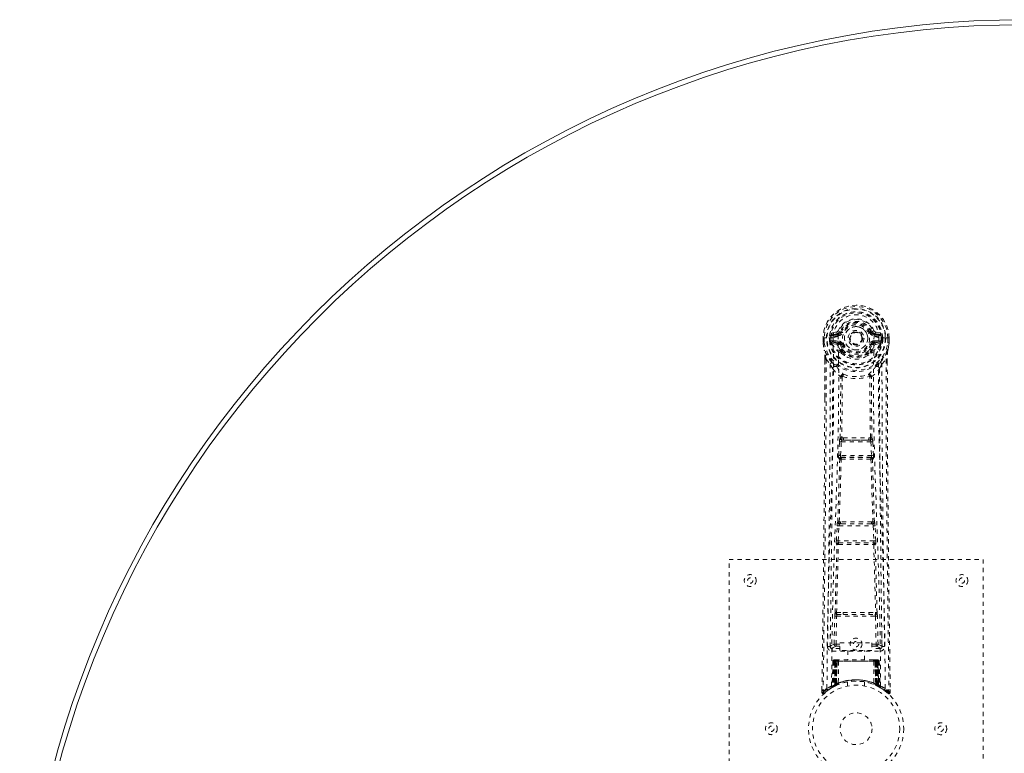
# Model space of a CAD drawing. Header units: inches. Extents: x 3 to 122, y 33 to 81.
# Tile 2 of 7: x 3 to 26, y 63 to 81. Entities that reach past the tile are written whole.
import ezdxf

# ---------------------------------------------------------------- set-up
doc = ezdxf.new("R2010")
doc.units = ezdxf.units.IN
doc.header["$MEASUREMENT"] = 0
doc.linetypes.add('SLD-Dashed', pattern=[0.075, 0.05, -0.025])
doc.linetypes.add('SLD-Solid', pattern=[0])

msp = doc.modelspace()

# ---------------------------------------------------------------- linework, layer by layer
at = {"color": 7, "linetype": 'SLD-Dashed', "lineweight": 0}
for p, q in [((21.546, 73.252), (21.546, 73.135)), ((21.55, 73.252), (21.546, 73.252)), ((21.548, 73.252), (21.548, 73.135)), ((21.604, 73.251), (21.55, 73.252)), ((21.576, 73.249), (21.576, 73.135)), ((21.627, 73.251), (21.604, 73.251)), ((21.785, 73.251), (21.627, 73.251)), ((21.697, 73.178), (21.697, 73.249)), ((21.733, 73.249), (21.727, 73.249)), ((21.727, 73.249), (21.727, 73.179)), ((21.732, 73.17), (21.733, 73.249)), ((21.869, 73.392), (21.75, 73.369)), ((21.781, 73.333), (21.897, 73.353)), ((21.781, 73.333), (21.781, 73.303)), ((21.897, 73.333), (21.781, 73.333)), ((21.897, 73.303), (21.781, 73.303)), ((21.897, 73.353), (21.897, 73.333)), ((21.897, 73.303), (21.897, 73.333)), ((21.957, 73.397), (21.902, 73.42)), ((21.903, 73.286), (21.902, 73.288)), ((21.957, 73.397), (21.979, 73.387)), ((22.482, 73.25), (22.482, 73.242)), ((22.482, 73.242), (22.482, 73.226)), ((22.673, 73.387), (22.695, 73.397)), ((22.695, 73.397), (22.699, 73.389)), ((22.749, 73.288), (22.749, 73.286)), ((22.755, 73.353), (22.871, 73.333)), ((22.755, 73.353), (22.755, 73.333)), ((22.871, 73.333), (22.755, 73.333)), ((22.755, 73.303), (22.755, 73.333)), ((22.871, 73.303), (22.755, 73.303)), ((22.901, 73.369), (22.783, 73.392)), ((23.025, 73.251), (22.867, 73.251)), ((22.871, 73.303), (22.871, 73.333)), ((22.919, 73.249), (22.925, 73.249)), ((22.919, 73.17), (22.919, 73.249)), ((22.925, 73.179), (22.925, 73.249)), ((22.954, 73.249), (22.954, 73.178)), ((22.954, 73.249), (22.954, 73.249)), ((23.048, 73.251), (23.025, 73.251)), ((23.102, 73.252), (23.048, 73.251)), ((23.076, 73.135), (23.076, 73.249)), ((23.106, 73.252), (23.102, 73.252)), ((23.104, 73.135), (23.104, 73.252)), ((23.106, 73.252), (23.106, 73.135)), ((21.546, 73.135), (21.546, 73.131)), ((21.697, 73.178), (21.727, 73.179)), ((21.697, 73.178), (21.697, 73.178)), ((21.727, 73.179), (21.733, 73.16)), ((21.733, 73.16), (21.732, 73.17)), ((21.739, 73.133), (21.743, 73.129)), ((21.743, 73.129), (21.743, 73.128)), ((21.743, 73.129), (21.743, 73.128)), ((21.753, 73.118), (21.743, 73.128)), ((21.753, 73.118), (21.868, 73.097)), ((21.767, 73.181), (21.767, 73.151)), ((21.767, 73.181), (21.897, 73.181)), ((21.897, 73.126), (21.767, 73.151)), ((21.767, 73.151), (21.897, 73.151)), ((21.897, 73.181), (21.897, 73.151)), ((21.897, 73.126), (21.897, 73.151)), ((21.979, 73.096), (21.952, 73.085)), ((22.7, 73.085), (22.673, 73.096)), ((22.755, 73.181), (22.755, 73.151)), ((22.755, 73.181), (22.885, 73.181)), ((22.885, 73.151), (22.755, 73.126)), ((22.755, 73.126), (22.755, 73.151)), ((22.755, 73.151), (22.885, 73.151)), ((22.784, 73.097), (22.899, 73.118)), ((22.885, 73.151), (22.885, 73.181)), ((22.899, 73.118), (22.898, 73.117)), ((22.909, 73.129), (22.899, 73.118)), ((22.899, 73.118), (22.899, 73.118)), ((22.909, 73.129), (22.913, 73.133)), ((22.925, 73.179), (22.919, 73.16)), ((22.919, 73.16), (22.919, 73.17)), ((22.925, 73.179), (22.954, 73.178)), ((22.954, 73.178), (22.954, 73.178)), ((23.106, 73.131), (23.106, 73.135)), ((21.958, 72.936), (21.958, 72.954)), ((21.977, 72.89), (21.965, 72.907)), ((21.981, 72.96), (21.981, 72.941)), ((22.671, 72.941), (22.671, 72.96)), ((22.687, 72.907), (22.675, 72.89)), ((22.694, 72.936), (22.694, 72.954)), ((21.589, 72.751), (21.586, 71.826)), ((21.59, 71.826), (21.59, 72.75)), ((21.618, 72.749), (21.714, 72.633)), ((22.937, 72.633), (23.034, 72.749)), ((23.062, 72.696), (23.062, 72.75)), ((23.063, 72.751), (23.063, 72.697)), ((21.998, 72.331), (21.998, 72.331)), ((22.653, 72.331), (22.653, 72.331)), ((21.916, 70.478), (21.932, 70.795)), ((21.96, 70.476), (21.976, 70.793)), ((21.976, 70.793), (22.675, 70.793)), ((22.027, 70.892), (21.987, 70.891)), ((21.995, 70.838), (22.034, 70.838)), ((22.618, 70.838), (22.034, 70.838)), ((22.618, 70.838), (22.657, 70.838)), ((22.665, 70.891), (22.625, 70.892)), ((22.675, 70.793), (22.692, 70.476)), ((22.736, 70.478), (22.72, 70.795)), ((22.692, 70.476), (21.96, 70.476)), ((21.939, 70.384), (21.925, 70.388)), ((21.984, 70.426), (21.969, 70.431)), ((21.969, 70.431), (22.683, 70.431)), ((22.683, 70.431), (22.668, 70.426)), ((22.713, 70.384), (22.727, 70.388)), ((21.96, 68.907), (21.928, 68.906)), ((21.969, 68.856), (21.937, 68.855)), ((22.683, 68.856), (21.969, 68.856)), ((22.683, 68.856), (22.714, 68.855)), ((22.724, 68.906), (22.692, 68.907)), ((21.861, 68.46), (21.878, 68.813)), ((21.905, 68.458), (21.922, 68.811)), ((21.922, 68.811), (22.729, 68.811)), ((22.729, 68.811), (22.747, 68.458)), ((22.791, 68.46), (22.774, 68.813)), ((21.867, 68.37), (21.875, 68.367)), ((22.747, 68.458), (21.905, 68.458)), ((21.92, 68.41), (21.912, 68.413)), ((21.912, 68.413), (22.74, 68.413)), ((22.74, 68.413), (22.732, 68.41)), ((22.777, 68.367), (22.785, 68.37)), ((19.326, 60.018), (19.326, 68.018)), ((19.326, 68.018), (25.326, 68.018)), ((25.326, 68.018), (25.326, 60.018)), ((21.865, 66.761), (22.021, 66.767)), ((22.631, 66.767), (22.787, 66.761)), ((21.807, 66.015), (21.823, 66.677)), ((21.852, 66.014), (21.867, 66.675)), ((21.867, 66.675), (22.784, 66.675)), ((21.875, 66.716), (22.028, 66.718)), ((22.028, 66.718), (22.624, 66.718)), ((22.624, 66.718), (22.776, 66.716)), ((22.784, 66.675), (22.8, 66.014)), ((22.845, 66.015), (22.829, 66.677)), ((21.717, 66.248), (21.714, 65.961)), ((21.946, 66.045), (22.696, 66.045)), ((21.946, 65.865), (21.946, 66.045)), ((22.696, 66.045), (22.696, 65.865)), ((22.938, 65.961), (22.935, 66.248)), ((21.713, 65.958), (21.715, 65.95)), ((21.758, 65.912), (21.758, 65.852)), ((21.946, 65.912), (21.758, 65.912)), ((21.758, 65.852), (22.894, 65.852)), ((21.852, 65.969), (21.852, 66.014)), ((21.852, 66.014), (21.946, 66.014)), ((21.852, 65.969), (21.946, 65.969)), ((22.696, 65.865), (21.946, 65.865)), ((22.131, 65.865), (22.131, 65.643)), ((22.521, 65.643), (22.521, 65.865)), ((22.696, 66.014), (22.8, 66.014)), ((22.696, 65.969), (22.8, 65.969)), ((22.894, 65.912), (22.696, 65.912)), ((22.8, 65.969), (22.8, 66.014)), ((22.894, 65.852), (22.894, 65.912)), ((22.937, 65.95), (22.939, 65.958)), ((21.78, 65.614), (21.759, 65.009)), ((21.793, 65.614), (21.773, 65.017)), ((21.793, 65.614), (21.78, 65.614)), ((21.812, 65.614), (21.791, 65.027)), ((21.814, 65.618), (21.792, 65.024)), ((21.879, 65.614), (21.812, 65.614)), ((21.819, 65.614), (21.819, 65.057)), ((21.826, 65.614), (21.819, 65.614)), ((21.827, 65.643), (21.82, 65.643)), ((21.833, 65.643), (21.823, 65.643)), ((21.826, 65.614), (22.826, 65.614)), ((21.826, 65.061), (21.826, 65.614)), ((21.832, 65.063), (21.833, 65.614)), ((21.84, 65.643), (21.833, 65.643)), ((21.833, 65.614), (21.839, 65.614)), ((21.839, 65.614), (21.839, 65.067)), ((22.813, 65.614), (21.839, 65.614)), ((21.896, 65.643), (21.842, 65.643)), ((21.851, 65.614), (21.851, 65.072)), ((21.857, 65.614), (21.851, 65.614)), ((21.858, 65.643), (21.852, 65.643)), ((21.857, 65.614), (22.795, 65.614)), ((21.857, 65.075), (21.857, 65.614)), ((21.858, 65.643), (21.896, 65.643)), ((21.86, 65.063), (21.879, 65.614)), ((21.88, 65.614), (21.861, 65.063)), ((21.879, 65.614), (21.88, 65.614)), ((21.91, 65.614), (21.906, 65.092)), ((21.917, 65.643), (21.909, 65.643)), ((22.742, 65.614), (21.91, 65.614)), ((22.735, 65.643), (21.917, 65.643)), ((22.742, 65.643), (22.735, 65.643)), ((22.742, 65.614), (22.746, 65.092)), ((22.81, 65.643), (22.756, 65.643)), ((22.756, 65.643), (22.794, 65.643)), ((22.791, 65.063), (22.772, 65.614)), ((22.772, 65.614), (22.773, 65.614)), ((22.773, 65.614), (22.792, 65.063)), ((22.84, 65.614), (22.773, 65.614)), ((22.8, 65.643), (22.794, 65.643)), ((22.801, 65.614), (22.795, 65.614)), ((22.795, 65.614), (22.795, 65.075)), ((22.801, 65.072), (22.801, 65.614)), ((22.819, 65.643), (22.812, 65.643)), ((22.813, 65.067), (22.813, 65.614)), ((22.813, 65.614), (22.819, 65.614)), ((22.829, 65.643), (22.819, 65.643)), ((22.819, 65.614), (22.82, 65.063)), ((22.832, 65.643), (22.825, 65.643)), ((22.833, 65.614), (22.826, 65.614)), ((22.826, 65.614), (22.826, 65.061)), ((22.833, 65.057), (22.833, 65.614)), ((22.86, 65.024), (22.838, 65.618)), ((22.84, 65.614), (22.861, 65.027)), ((22.858, 65.614), (22.879, 65.017)), ((22.872, 65.614), (22.858, 65.614)), ((22.872, 65.614), (22.893, 65.009)), ((22.126, 65.125), (22.126, 65.029)), ((22.526, 65.029), (22.526, 65.125)), ((21.52, 64.944), (21.519, 64.877)), ((21.52, 64.944), (21.519, 64.877)), ((21.519, 64.877), (21.549, 64.876)), ((21.522, 64.94), (21.521, 64.877)), ((21.569, 64.855), (21.61, 64.889)), ((21.745, 64.984), (21.758, 64.992)), ((21.759, 65.009), (21.773, 65.017)), ((21.776, 65.002), (21.843, 65.037)), ((21.791, 65.027), (21.86, 65.063)), ((21.819, 65.057), (21.826, 65.061)), ((21.831, 65.031), (21.819, 65.057)), ((21.831, 65.031), (21.823, 65.027)), ((21.839, 65.035), (21.831, 65.031)), ((21.839, 65.067), (21.832, 65.063)), ((21.845, 65.037), (21.832, 65.063)), ((21.836, 65.033), (21.845, 65.037)), ((21.851, 65.041), (21.839, 65.067)), ((21.843, 65.037), (21.844, 65.037)), ((21.844, 65.037), (21.851, 65.04)), ((21.851, 65.072), (21.857, 65.075)), ((21.863, 65.046), (21.851, 65.072)), ((21.861, 65.063), (21.86, 65.063)), ((21.869, 65.049), (21.863, 65.046)), ((22.795, 65.075), (22.783, 65.049)), ((22.789, 65.046), (22.783, 65.049)), ((22.801, 65.072), (22.789, 65.046)), ((22.792, 65.063), (22.791, 65.063)), ((22.792, 65.063), (22.861, 65.027)), ((22.795, 65.075), (22.801, 65.072)), ((22.813, 65.067), (22.801, 65.041)), ((22.82, 65.063), (22.807, 65.037)), ((22.808, 65.037), (22.809, 65.037)), ((22.809, 65.037), (22.824, 65.029)), ((22.82, 65.063), (22.813, 65.067)), ((22.826, 65.061), (22.813, 65.035)), ((22.82, 65.031), (22.813, 65.035)), ((22.833, 65.057), (22.82, 65.031)), ((22.847, 65.018), (22.82, 65.031)), ((22.826, 65.061), (22.833, 65.057)), ((22.829, 65.027), (22.876, 65.002)), ((22.879, 65.017), (22.893, 65.009)), ((22.888, 64.996), (22.902, 64.988)), ((22.894, 64.992), (22.907, 64.984)), ((23.041, 64.889), (23.083, 64.855)), ((23.103, 64.876), (23.082, 64.854)), ((23.132, 64.877), (23.132, 64.944))]:
    msp.add_line(p, q, dxfattribs=at)
at = {"color": 7, "linetype": 'SLD-Dashed', "lineweight": 0, "flags": 128}
for points in [[(21.902, 73.288), (21.908, 73.365), (21.932, 73.439), (21.971, 73.508), (22.024, 73.568), (22.089, 73.617), (22.163, 73.653), (22.243, 73.675), (22.326, 73.682), (22.409, 73.675), (22.489, 73.653), (22.563, 73.617), (22.628, 73.568), (22.681, 73.508), (22.72, 73.439), (22.743, 73.365), (22.749, 73.288)], [(21.546, 73.252), (21.546, 73.251), (21.547, 73.251), (21.55, 73.251), (21.553, 73.251), (21.558, 73.25), (21.563, 73.25), (21.57, 73.25), (21.576, 73.249)], [(21.638, 64.97), (21.646, 66.017), (21.665, 67.062), (21.694, 68.104), (21.729, 69.142), (21.764, 70.176), (21.789, 71.206), (21.797, 72.231), (21.785, 73.251)], [(21.781, 73.303), (21.758, 73.307), (21.738, 73.32)], [(21.747, 65.026), (21.756, 66.07), (21.777, 67.113), (21.809, 68.153), (21.847, 69.188), (21.883, 70.22), (21.909, 71.246), (21.917, 72.268), (21.903, 73.286)], [(21.897, 73.353), (21.934, 73.367), (21.948, 73.381)], [(21.948, 73.381), (21.953, 73.388), (21.957, 73.397)], [(22.007, 73.376), (22.002, 73.378), (21.997, 73.38), (21.992, 73.382), (21.988, 73.384), (21.984, 73.385), (21.982, 73.386), (21.98, 73.387), (21.979, 73.387)], [(22.645, 73.376), (22.65, 73.378), (22.655, 73.38), (22.66, 73.382), (22.664, 73.384), (22.668, 73.385), (22.67, 73.386), (22.672, 73.387), (22.673, 73.387)], [(22.905, 65.026), (22.896, 66.071), (22.875, 67.114), (22.843, 68.153), (22.805, 69.189), (22.769, 70.22), (22.743, 71.247), (22.735, 72.269), (22.749, 73.286)], [(23.014, 64.97), (23.006, 66.017), (22.987, 67.062), (22.958, 68.104), (22.922, 69.142), (22.888, 70.176), (22.863, 71.206), (22.854, 72.231), (22.867, 73.251)], [(22.914, 73.32), (22.894, 73.307), (22.871, 73.303)], [(22.925, 73.249), (22.928, 73.249), (22.935, 73.249), (22.944, 73.249), (22.954, 73.249)], [(23.076, 73.249), (23.082, 73.25), (23.088, 73.25), (23.094, 73.25), (23.099, 73.25), (23.102, 73.251), (23.105, 73.251), (23.106, 73.251), (23.106, 73.252)], [(21.546, 73.135), (21.559, 73.038), (21.575, 72.962)], [(21.546, 73.131), (21.547, 73.131), (21.549, 73.131), (21.552, 73.132), (21.556, 73.132), (21.56, 73.133), (21.565, 73.134), (21.571, 73.134), (21.576, 73.135)], [(21.576, 73.135), (21.57, 73.135), (21.563, 73.135), (21.558, 73.135), (21.553, 73.135), (21.55, 73.135), (21.547, 73.135), (21.546, 73.135), (21.546, 73.135)], [(21.546, 73.131), (21.558, 73.041), (21.577, 72.951)], [(21.727, 73.179), (21.727, 73.179), (21.727, 73.179)], [(21.732, 73.17), (21.749, 73.178), (21.767, 73.181)], [(21.895, 73.074), (21.882, 73.091), (21.868, 73.097)], [(21.958, 72.954), (21.925, 73.006), (21.895, 73.074)], [(21.952, 73.085), (21.98, 73.022), (22.01, 72.972)], [(22.007, 73.108), (22.002, 73.106), (21.997, 73.104), (21.992, 73.102), (21.988, 73.1), (21.984, 73.098), (21.982, 73.097), (21.98, 73.097), (21.979, 73.096)], [(22.642, 72.972), (22.672, 73.022), (22.7, 73.085)], [(22.645, 73.108), (22.65, 73.106), (22.655, 73.104), (22.66, 73.102), (22.664, 73.1), (22.668, 73.098), (22.67, 73.097), (22.672, 73.097), (22.673, 73.096)], [(22.694, 72.954), (22.727, 73.006), (22.757, 73.074)], [(22.757, 73.074), (22.77, 73.091), (22.784, 73.097)], [(22.885, 73.181), (22.903, 73.178), (22.919, 73.17)], [(22.925, 73.179), (22.925, 73.179), (22.925, 73.179)], [(23.075, 72.951), (23.092, 73.03), (23.106, 73.131)], [(23.106, 73.135), (23.106, 73.135), (23.105, 73.135), (23.102, 73.135), (23.099, 73.135), (23.094, 73.135), (23.088, 73.135), (23.082, 73.135), (23.076, 73.135)], [(23.106, 73.131), (23.105, 73.131), (23.103, 73.131), (23.1, 73.132), (23.096, 73.132), (23.092, 73.133), (23.087, 73.134), (23.081, 73.134), (23.076, 73.135)], [(23.106, 73.135), (23.093, 73.038), (23.077, 72.962)], [(21.575, 72.962), (21.575, 72.956), (21.577, 72.951)], [(21.757, 72.673), (21.656, 72.797), (21.577, 72.951)], [(21.977, 72.89), (22.051, 72.832), (22.108, 72.802)], [(22.543, 72.802), (22.601, 72.832), (22.675, 72.89)], [(22.895, 72.673), (22.996, 72.797), (23.075, 72.951)], [(23.075, 72.951), (23.077, 72.956), (23.077, 72.962)], [(21.618, 72.749), (21.617, 71.283), (21.608, 69.811), (21.593, 68.364), (21.591, 68.143), (21.588, 67.913), (21.586, 67.71), (21.583, 67.511), (21.58, 67.296), (21.578, 67.146), (21.577, 66.989), (21.574, 66.832), (21.573, 66.715), (21.571, 66.575), (21.569, 66.413), (21.565, 66.081), (21.562, 65.876), (21.559, 65.622), (21.556, 65.36), (21.552, 65.112), (21.549, 64.876)], [(21.589, 72.751), (21.588, 72.75), (21.589, 72.75), (21.592, 72.75), (21.596, 72.749), (21.601, 72.749), (21.606, 72.749), (21.612, 72.749), (21.618, 72.749)], [(21.714, 72.633), (21.714, 72.113), (21.712, 71.58), (21.71, 71.035), (21.706, 70.52), (21.702, 69.99), (21.697, 69.438), (21.691, 68.949), (21.688, 68.692), (21.685, 68.419), (21.682, 68.13), (21.678, 67.826), (21.674, 67.551), (21.671, 67.31), (21.669, 67.119), (21.666, 66.904), (21.663, 66.663), (21.66, 66.438), (21.657, 66.245), (21.655, 66.085), (21.653, 65.958)], [(21.852, 72.584), (21.861, 72.576), (21.867, 72.569)], [(22.785, 72.569), (22.791, 72.575), (22.8, 72.584)], [(22.999, 65.958), (22.997, 66.094), (22.995, 66.266), (22.992, 66.475), (22.989, 66.72), (22.985, 66.969), (22.982, 67.188), (22.98, 67.342), (22.979, 67.48), (22.977, 67.602), (22.975, 67.757), (22.973, 67.92), (22.971, 68.076), (22.961, 68.89), (22.952, 69.708), (22.944, 70.68), (22.939, 71.67), (22.937, 72.633)], [(23.034, 72.749), (23.039, 72.749), (23.046, 72.749), (23.051, 72.749), (23.056, 72.749), (23.06, 72.75), (23.063, 72.75), (23.064, 72.75), (23.063, 72.751)], [(23.034, 72.749), (23.035, 71.285), (23.044, 69.811), (23.059, 68.364), (23.061, 68.117), (23.065, 67.859), (23.067, 67.643), (23.07, 67.414), (23.073, 67.164), (23.077, 66.893), (23.079, 66.675), (23.083, 66.412), (23.087, 66.089), (23.09, 65.878), (23.093, 65.62), (23.096, 65.358), (23.1, 65.11), (23.103, 64.876)], [(23.063, 72.697), (23.072, 70.127), (23.099, 67.502), (23.133, 64.877)], [(21.774, 72.52), (21.86, 72.42), (21.96, 72.332)], [(21.951, 70.885), (21.961, 71.605), (21.963, 72.323)], [(22.009, 72.342), (22.003, 72.351), (21.996, 72.357), (21.989, 72.361), (21.981, 72.361), (21.973, 72.357), (21.967, 72.351), (21.962, 72.342), (21.96, 72.332)], [(21.998, 72.331), (21.997, 71.612), (21.987, 70.891)], [(22.692, 72.332), (22.689, 72.342), (22.685, 72.351), (22.679, 72.357), (22.671, 72.361), (22.663, 72.361), (22.655, 72.357), (22.649, 72.351), (22.643, 72.342)], [(22.665, 70.891), (22.655, 71.612), (22.653, 72.331)], [(22.701, 70.885), (22.69, 71.605), (22.689, 72.323)], [(22.692, 72.332), (22.792, 72.42), (22.878, 72.52)], [(21.586, 71.826), (21.58, 70.127), (21.553, 67.502), (21.52, 64.944)], [(21.932, 70.795), (21.937, 70.795), (21.948, 70.794), (21.962, 70.794), (21.976, 70.793)], [(21.995, 70.838), (21.994, 70.837), (21.992, 70.836), (21.989, 70.833), (21.984, 70.823), (21.979, 70.809), (21.976, 70.793)], [(22.027, 70.892), (22.326, 70.893), (22.625, 70.892)], [(22.034, 70.838), (22.326, 70.839), (22.618, 70.838)], [(22.675, 70.793), (22.69, 70.794), (22.704, 70.794), (22.715, 70.795), (22.72, 70.795)], [(21.916, 70.478), (21.921, 70.478), (21.931, 70.477), (21.945, 70.476), (21.96, 70.476)], [(21.969, 70.431), (21.964, 70.435), (21.961, 70.444), (21.96, 70.451), (21.959, 70.459), (21.959, 70.467), (21.96, 70.476)], [(22.692, 70.476), (22.692, 70.467), (22.692, 70.459), (22.692, 70.451), (22.691, 70.444), (22.688, 70.435), (22.683, 70.431)], [(22.692, 70.476), (22.707, 70.476), (22.721, 70.477), (22.731, 70.478), (22.736, 70.478)], [(21.893, 68.902), (21.917, 69.644), (21.939, 70.384)], [(21.928, 68.906), (21.953, 69.649), (21.975, 70.389)], [(22.677, 70.389), (22.699, 69.649), (22.724, 68.906)], [(22.759, 68.902), (22.734, 69.644), (22.713, 70.384)], [(21.878, 68.813), (21.88, 68.845), (21.881, 68.847)], [(22.774, 68.813), (22.772, 68.845), (22.771, 68.847)], [(21.878, 68.813), (21.883, 68.813), (21.893, 68.812), (21.907, 68.811), (21.922, 68.811)], [(22.729, 68.811), (22.745, 68.811), (22.759, 68.812), (22.769, 68.813), (22.774, 68.813)], [(21.831, 66.758), (21.851, 67.564), (21.875, 68.367)], [(21.861, 68.46), (21.865, 68.46), (21.876, 68.459), (21.89, 68.459), (21.905, 68.458)], [(21.865, 66.761), (21.885, 67.567), (21.91, 68.371)], [(22.742, 68.371), (22.767, 67.567), (22.787, 66.761)], [(22.747, 68.458), (22.762, 68.459), (22.776, 68.459), (22.787, 68.46), (22.791, 68.46)], [(22.821, 66.758), (22.801, 67.564), (22.777, 68.367)], [(22.021, 66.767), (22.326, 66.767), (22.631, 66.767)], [(21.823, 66.677), (21.827, 66.676), (21.838, 66.676), (21.852, 66.676), (21.867, 66.675)], [(22.028, 66.718), (22.326, 66.718), (22.624, 66.718)], [(22.784, 66.675), (22.8, 66.676), (22.814, 66.676), (22.825, 66.676), (22.829, 66.677)], [(21.807, 66.015), (21.738, 65.987), (21.713, 65.958)], [(21.758, 65.912), (21.783, 65.941), (21.852, 65.969)], [(21.807, 66.015), (21.812, 66.015), (21.822, 66.015), (21.836, 66.015), (21.852, 66.014)], [(22.8, 66.014), (22.816, 66.015), (22.83, 66.015), (22.84, 66.015), (22.845, 66.015)], [(22.8, 65.969), (22.869, 65.941), (22.894, 65.912)], [(22.939, 65.958), (22.914, 65.987), (22.845, 66.015)], [(21.78, 65.614), (21.783, 65.614), (21.791, 65.614), (21.804, 65.614), (21.819, 65.614)], [(21.833, 65.614), (21.818, 65.614), (21.806, 65.614), (21.797, 65.614), (21.793, 65.614)], [(21.812, 65.614), (21.812, 65.614), (21.814, 65.614), (21.817, 65.614), (21.822, 65.614), (21.828, 65.614), (21.835, 65.614), (21.843, 65.614), (21.851, 65.614)], [(21.91, 65.614), (21.899, 65.614), (21.889, 65.614), (21.883, 65.614), (21.88, 65.614)], [(22.772, 65.614), (22.769, 65.614), (22.762, 65.614), (22.753, 65.614), (22.742, 65.614)], [(22.801, 65.614), (22.809, 65.614), (22.817, 65.614), (22.824, 65.614), (22.83, 65.614), (22.835, 65.614), (22.838, 65.614), (22.84, 65.614), (22.84, 65.614)], [(22.811, 65.643), (22.81, 65.643), (22.809, 65.643)], [(22.858, 65.614), (22.855, 65.614), (22.846, 65.614), (22.834, 65.614), (22.819, 65.614)], [(22.833, 65.614), (22.848, 65.614), (22.861, 65.614), (22.869, 65.614), (22.872, 65.614)], [(22.84, 65.614), (22.839, 65.62), (22.838, 65.623)], [(21.522, 64.877), (21.524, 64.869), (21.528, 64.861), (21.533, 64.855), (21.539, 64.85), (21.546, 64.847), (21.554, 64.847), (21.561, 64.848), (21.567, 64.853)], [(21.57, 64.854), (21.602, 64.882), (21.61, 64.889)], [(21.687, 64.945), (21.735, 64.978), (21.78, 65.004)], [(21.826, 65.061), (21.831, 65.051), (21.835, 65.042), (21.838, 65.037), (21.839, 65.035)], [(21.857, 65.075), (21.862, 65.065), (21.865, 65.056), (21.868, 65.051), (21.869, 65.049)], [(22.862, 65.019), (22.861, 65.025), (22.861, 65.027)], [(22.877, 65.001), (22.917, 64.978), (22.965, 64.946)], [(22.899, 64.991), (22.893, 65.002), (22.888, 65.016)], [(23.084, 64.856), (23.091, 64.853), (23.099, 64.85), (23.108, 64.85), (23.115, 64.851), (23.122, 64.855), (23.128, 64.86), (23.131, 64.867), (23.132, 64.874)], [(23.133, 64.877), (23.132, 64.877), (23.13, 64.877), (23.124, 64.876), (23.114, 64.876), (23.108, 64.876), (23.103, 64.876)]]:
    msp.add_lwpolyline(points, dxfattribs=at)
at = {"color": 7, "linetype": 'SLD-Dashed', "lineweight": 0}
for centre, radius in [((22.326, 73.242), 0.7), ((22.326, 73.242), 0.69), ((22.326, 73.242), 0.623), ((22.326, 73.242), 0.32), ((22.326, 73.242), 0.275), ((22.326, 73.242), 0.187), ((22.326, 73.242), 0.156), ((22.326, 73.242), 0.142), ((22.326, 73.242), 0.14), ((22.326, 73.242), 0.138), ((19.826, 67.518), 0.141), ((24.826, 67.518), 0.141), ((19.826, 67.518), 0.0625), ((24.826, 67.518), 0.0625), ((22.326, 66.018), 0.14), ((22.326, 66.018), 0.0625), ((22.326, 64.018), 1.125), ((22.326, 64.018), 1.03), ((22.326, 64.018), 0.376), ((20.326, 64.018), 0.14), ((20.326, 64.018), 0.0625), ((24.326, 64.018), 0.141), ((24.326, 64.018), 0.0625)]:
    msp.add_circle(centre, radius, dxfattribs=at)
at = {"color": 7, "linetype": 'SLD-Solid', "lineweight": 15}
for radius in [23.75, 23.632, 23.632]:
    msp.add_arc((26.326, 57.018), radius, 90, 270, dxfattribs=at)
at = {"color": 7, "linetype": 'SLD-Dashed', "lineweight": 0}
for centre, radius, start, end in [((22.326, 73.242), 0.78, 0, 179.3038), ((22.326, 73.242), 0.78, 0.7166, 179.2834), ((22.326, 73.242), 0.75, 0.5686, 179.4314), ((22.326, 73.242), 0.629, 0.6526, 179.3474), ((22.326, 73.242), 0.599, 0.6527, 179.3473), ((22.326, 73.257), 0.541, 359.3499, 180.6501), ((22.326, 73.242), 0.459, 22.774, 157.226), ((22.326, 73.242), 0.4, 22.774, 157.226), ((22.326, 73.242), 0.376, 22.774, 157.226), ((22.326, 73.242), 0.346, 22.7742, 157.2258), ((22.326, 73.242), 0.275, 82.572, 262.5722), ((22.326, 73.242), 0.275, 262.5721, 82.5721), ((21.724, 74.297), 1.048, 268.5368, 270.1566), ((22.326, 73.242), 0.593, 172.3909, 179.3289), ((21.942, 73.293), 0.206, 158.3414, 172.337), ((21.78, 73.363), 0.0299, 167.8835, 271.9624), ((21.904, 73.064), 0.221, 90.31, 122.5178), ((21.898, 73.383), 0.0301, 162.3527, 268.5713), ((21.86, 73.437), 0.0454, 281.2535, 337.5655), ((21.897, 73.422), 0.089, 270, 337.226), ((21.897, 73.422), 0.119, 269.9976, 337.228), ((22.755, 73.422), 0.119, 202.772, 270.0024), ((22.755, 73.422), 0.089, 202.774, 270), ((23.291, 72.054), 1.469, 111.6159, 113.9306), ((22.761, 73.425), 0.0715, 209.6284, 265.211), ((22.744, 73.053), 0.233, 58.0408, 88.5914), ((22.792, 73.437), 0.0454, 202.4693, 258.7037), ((22.754, 73.383), 0.0301, 271.4321, 17.6439), ((22.872, 73.363), 0.0299, 268.0538, 12.1003), ((22.71, 73.293), 0.206, 7.667, 21.6442), ((22.326, 73.242), 0.593, 0.6711, 7.6091), ((21.576, 73.135), 0.03, 180.0028, 185.051), ((22.326, 73.242), 0.787, 188.0937, 351.9063), ((22.326, 73.242), 0.758, 188.0937, 351.9063), ((22.326, 73.242), 0.632, 185.8274, 354.1726), ((22.326, 73.242), 0.602, 186.0327, 353.9673), ((21.818, 73.167), 0.0861, 184.5429, 202.7216), ((21.767, 73.12), 0.0306, 89.07, 154.5808), ((22.196, 73.338), 0.499, 204.8882, 243.9937), ((22.134, 73.339), 0.441, 210.2271, 246.4266), ((21.898, 73.096), 0.0299, 91.0911, 178.7897), ((21.926, 73.069), 0.031, 31.5667, 169.9068), ((21.897, 73.062), 0.119, 22.772, 90.0024), ((21.897, 73.062), 0.089, 22.774, 90), ((21.892, 73.061), 0.0649, 21.3158, 85.0824), ((22.326, 73.242), 0.376, 202.774, 337.226), ((22.326, 73.242), 0.346, 202.7742, 337.2258), ((22.326, 73.242), 0.156, 245.2931, 290.0155), ((22.755, 73.062), 0.119, 89.9976, 157.228), ((22.755, 73.062), 0.089, 90, 157.226), ((22.462, 73.333), 0.492, 295.7077, 335.4797), ((22.518, 73.34), 0.441, 293.5945, 329.7427), ((22.76, 73.061), 0.0649, 94.9215, 158.6803), ((22.726, 73.069), 0.031, 10.1767, 148.3497), ((22.754, 73.096), 0.0299, 1.1628, 88.9564), ((22.885, 73.12), 0.0306, 25.4381, 90.9198), ((22.804, 73.174), 0.116, 339.648, 353.1068), ((20.402, 72.78), 1.187, 358.5709, 8.7909), ((18.102, 72.132), 3.57, 9.9449, 13.2526), ((21.988, 72.951), 0.0305, 44.5485, 174.2866), ((21.98, 72.914), 0.0459, 88.303, 118.8688), ((21.98, 72.895), 0.046, 88.2965, 118.8), ((22.003, 72.932), 0.0449, 175.1041, 213.9356), ((22.016, 72.886), 0.0396, 127.1287, 174.8248), ((22.008, 72.938), 0.0347, 87.2648, 140.6081), ((22.326, 73.254), 0.453, 220.4506, 319.5494), ((22.014, 72.942), 0.033, 181.8767, 228.3828), ((22.326, 73.282), 0.494, 227.4886, 312.5114), ((22.326, 73.235), 0.411, 219.7061, 320.2939), ((22.326, 73.222), 0.473, 242.615, 297.385), ((22.664, 72.951), 0.0305, 5.7225, 135.4457), ((22.644, 72.938), 0.0347, 39.3901, 92.737), ((22.638, 72.942), 0.033, 311.6355, 358.105), ((22.636, 72.886), 0.0396, 5.165, 52.8834), ((22.672, 72.914), 0.0459, 61.1335, 91.6999), ((22.672, 72.895), 0.046, 61.2, 91.7035), ((22.649, 72.932), 0.0449, 326.2583, 4.9029), ((26.549, 72.132), 3.569, 166.7471, 170.0553), ((24.251, 72.78), 1.188, 171.2129, 181.4253), ((22.047, 72.316), 0.46, 129.1662, 136.3466), ((16.938, 70.059), 5.426, 26.9762, 28.324), ((23.307, 74.25), 2.212, 225.5081, 228.8686), ((21.834, 72.518), 0.0608, 58.0037, 177.426), ((22.598, 73.081), 0.893, 214.9891, 231.1464), ((22.054, 73.081), 0.893, 308.8537, 325.0107), ((22.817, 72.518), 0.0608, 2.5703, 122.0035), ((21.345, 74.25), 2.212, 311.1314, 314.4919), ((27.716, 70.058), 5.429, 151.6763, 153.0234), ((22.604, 72.315), 0.461, 43.6623, 50.8215), ((-477.863, 73.839), 499.639, 359.09615, 359.84874), ((22.021, 72.328), 0.0608, 73.7755, 175.9554), ((21.949, 72.324), 0.0133, 356.8109, 33.9217), ((21.995, 72.261), 0.0708, 87.2831, 117.2818), ((22.011, 72.33), 0.0128, 102.3674, 173.3447), ((22.08, 72.325), 0.0738, 124.9806, 166.7618), ((22.326, 73.255), 0.966, 250.819, 289.1816), ((22.326, 73.18), 0.844, 250.0606, 289.9394), ((22.631, 72.328), 0.0608, 4.0446, 106.2245), ((22.572, 72.325), 0.0738, 13.2327, 55.0249), ((22.641, 72.33), 0.0128, 6.611, 77.677), ((22.657, 72.261), 0.0709, 62.7181, 92.7135), ((22.703, 72.324), 0.0134, 146.0978, 183.2826), ((522.379, 73.839), 499.503, 180.1512, 180.90399), ((22.113, 70.804), 0.181, 153.539, 182.7707), ((21.981, 70.818), 0.0735, 85.5111, 114.1505), ((21.997, 70.883), 0.0457, 178.2678, 268.1452), ((22.09, 70.88), 0.104, 173.8528, 204.03), ((22.126, 70.878), 0.101, 172.2382, 203.4776), ((22.525, 70.878), 0.101, 336.5417, 7.7523), ((22.562, 70.88), 0.104, 335.977, 6.1303), ((22.655, 70.883), 0.0457, 271.8525, 1.7345), ((22.618, 70.795), 0.0575, 357.8168, 47.5943), ((22.671, 70.818), 0.073, 65.7422, 94.5988), ((22.539, 70.804), 0.181, 357.2156, 26.4715), ((22.076, 70.449), 0.163, 169.7762, 201.8735), ((22.576, 70.449), 0.163, 338.1285, 10.222), ((21.97, 70.386), 0.0451, 90.8658, 176.7659), ((21.984, 70.381), 0.0451, 90.8926, 176.6111), ((21.968, 70.315), 0.0749, 85.0894, 112.9537), ((22.032, 70.395), 0.0574, 147.4867, 185.9381), ((22.326, 107.762), 37.374, 269.4617, 270.5381), ((22.326, 103.015), 32.591, 269.398, 270.602), ((22.668, 70.381), 0.0451, 3.3847, 89.1116), ((22.62, 70.395), 0.0578, 354.2179, 32.3573), ((22.683, 70.315), 0.075, 67.0696, 94.8943), ((22.682, 70.386), 0.0451, 3.2315, 89.1367), ((22.017, 68.845), 0.136, 155.3347, 179.2499), ((21.92, 68.822), 0.0843, 84.8674, 108.8023), ((21.938, 68.901), 0.0448, 177.925, 222.915), ((21.937, 68.898), 0.0423, 220.3879, 270.4724), ((21.99, 68.813), 0.068, 141.1172, 181.6211), ((22.014, 68.897), 0.0869, 173.4512, 208.3433), ((22.04, 68.895), 0.0814, 171.2334, 208.6981), ((22.326, 36.123), 32.786, 89.3606, 90.6394), ((22.326, 35.493), 33.365, 89.3872, 90.6128), ((22.611, 68.895), 0.0814, 331.3039, 8.7548), ((22.638, 68.896), 0.0868, 331.6294, 6.5667), ((22.713, 68.901), 0.0455, 271.2527, 1.8279), ((22.662, 68.813), 0.068, 358.3705, 38.9011), ((22.732, 68.823), 0.0837, 71.1192, 95.2114), ((22.636, 68.846), 0.136, 0.7074, 24.7181), ((22.067, 68.43), 0.209, 171.5871, 196.4928), ((21.912, 68.368), 0.0451, 90.5915, 177.0783), ((21.92, 68.365), 0.0451, 90.6139, 177.0198), ((21.902, 68.28), 0.0908, 85.1439, 107.0298), ((21.96, 68.443), 0.0563, 164.2577, 211.7696), ((21.964, 68.377), 0.0546, 143.5054, 186.9992), ((22.326, 105.011), 36.643, 269.3488, 270.6511), ((22.326, 101.222), 32.814, 269.2909, 270.7091), ((22.732, 68.365), 0.0451, 2.9813, 89.3849), ((22.688, 68.377), 0.055, 353.1643, 36.3311), ((22.692, 68.443), 0.0564, 328.2525, 15.732), ((22.74, 68.368), 0.0451, 2.9218, 89.4024), ((22.75, 68.28), 0.091, 73.0017, 94.8385), ((22.585, 68.43), 0.209, 343.5095, 8.4107), ((22.224, 66.676), 0.401, 168.1444, 179.9212), ((21.857, 66.622), 0.139, 86.8578, 100.619), ((21.877, 66.762), 0.0456, 184.1761, 268.2455), ((21.975, 66.764), 0.111, 181.7778, 205.6738), ((22.109, 66.755), 0.0889, 172.3786, 204.3875), ((22.543, 66.755), 0.0889, 335.6076, 7.6263), ((22.678, 66.764), 0.109, 334.1975, 358.3509), ((22.775, 66.762), 0.0456, 271.7529, 355.8255), ((22.795, 66.62), 0.141, 79.4671, 93.0561), ((22.427, 66.676), 0.402, 0.0832, 11.8347), ((21.973, 66.676), 0.105, 157.5279, 180.3652), ((22.679, 66.676), 0.105, 359.6348, 22.4721), ((21.689, 67.554), 1.596, 268.7146, 270.8685), ((21.758, 65.957), 0.105, 179.2672, 269.9925), ((21.757, 65.955), 0.0423, 186.561, 271.9692), ((21.852, 66.014), 0.0451, 179.0371, 269.5713), ((22.8, 66.014), 0.0451, 270.4325, 0.8967), ((22.894, 65.957), 0.105, 270.0035, 0.7368), ((22.895, 65.955), 0.0423, 268.0412, 353.4225), ((22.963, 67.555), 1.597, 269.1325, 271.2849), ((21.81, 65.613), 0.03, 90.0111, 177.9995), ((21.841, 65.57), 0.0742, 106.7336, 144.0578), ((21.823, 65.613), 0.03, 90.0306, 178.0339), ((21.838, 65.478), 0.163, 91.7027, 100.627), ((21.842, 65.613), 0.03, 90.0539, 178.0734), ((21.847, 65.608), 0.0356, 82.0577, 170.303), ((22.236, 65.621), 0.41, 176.9531, 181.0039), ((22.419, 65.62), 0.587, 177.9638, 180.6023), ((22.263, 65.621), 0.424, 177.0502, 180.9625), ((22.294, 65.621), 0.443, 177.1786, 180.9269), ((22.3, 65.621), 0.443, 177.1693, 180.9176), ((21.909, 65.613), 0.0299, 90.1884, 178.2001), ((21.91, 65.613), 0.0299, 90.1884, 178.2001), ((21.946, 65.62), 0.0369, 141.8649, 189.6481), ((22.707, 65.62), 0.0354, 349.2971, 39.19), ((22.742, 65.613), 0.0299, 1.7999, 89.8116), ((22.743, 65.613), 0.0299, 1.7999, 89.8116), ((22.354, 65.621), 0.441, 359.0638, 2.8307), ((22.358, 65.621), 0.443, 359.0731, 2.8214), ((22.81, 65.613), 0.03, 1.9229, 89.9498), ((22.391, 65.621), 0.422, 359.0284, 2.959), ((22.248, 65.62), 0.571, 359.3625, 2.0713), ((22.814, 65.475), 0.166, 79.5974, 88.3433), ((22.411, 65.621), 0.415, 359.0298, 3.0318), ((22.829, 65.613), 0.03, 1.961, 89.9746), ((22.811, 65.57), 0.0742, 35.9422, 73.2664), ((22.842, 65.613), 0.03, 2.0005, 89.9889), ((22.326, 64.018), 1.158, 47.8706, 132.1288), ((22.326, 63.986), 1.19, 60.8883, 119.1117), ((22.326, 64.018), 1.128, 60.4891, 119.5109), ((22.326, 64.019), 1.155, 64.3786, 115.6214), ((22.326, 64.019), 1.155, 65.0796, 114.9204), ((22.326, 64.019), 1.155, 66.0602, 113.9398), ((22.326, 64.055), 1.12, 67.9469, 112.0532), ((22.326, 63.976), 1.209, 124.6694, 131.84), ((21.549, 64.876), 0.03, 179.2802, 312.1362), ((21.619, 64.919), 0.0822, 211.7225, 232.7258), ((22.322, 64.023), 1.121, 124.6318, 132.0834), ((22.313, 63.779), 1.369, 114.4294, 119.5502), ((21.668, 64.97), 0.03, 180.1718, 304.0654), ((22.326, 64.018), 1.127, 119.5109, 124.6499), ((21.729, 65.01), 0.03, 301.0549, 358.0026), ((21.788, 65.038), 0.0429, 196.9666, 245.844), ((21.743, 65.018), 0.0299, 300.2801, 358.0924), ((22.313, 64.04), 1.101, 118.6366, 120.2643), ((22.304, 64.398), 0.818, 126.3546, 131.7512), ((22.301, 64.406), 0.807, 125.4849, 130.8747), ((21.776, 65.159), 0.138, 269.4175, 293.4589), ((22.325, 64.02), 1.125, 114.2599, 119.2), ((21.761, 65.028), 0.0299, 299.216, 358.2007), ((21.763, 65.026), 0.0273, 297.6378, 2.3048), ((22.305, 64.406), 0.806, 124.3197, 129.6147), ((21.83, 65.063), 0.0297, 295.4843, 358.5273), ((21.831, 65.064), 0.0297, 295.4356, 358.5101), ((22.28, 64.469), 0.727, 120.9957, 125.2232), ((21.876, 65.075), 0.0345, 344.8547, 31.0193), ((22.776, 65.075), 0.0345, 148.9811, 195.145), ((22.372, 64.469), 0.727, 54.7772, 59.0039), ((22.316, 63.999), 1.149, 60.8508, 65.6893), ((22.821, 65.064), 0.0297, 181.4893, 244.5645), ((22.822, 65.063), 0.0297, 181.4787, 244.5237), ((22.346, 64.406), 0.807, 50.3869, 55.6787), ((22.327, 64.02), 1.125, 59.7345, 64.731), ((22.349, 64.404), 0.81, 49.1341, 54.5064), ((22.315, 63.995), 1.155, 59.9645, 64.0306), ((22.34, 64.388), 0.831, 48.2924, 53.6063), ((22.891, 65.028), 0.0299, 181.814, 240.7693), ((22.891, 65.028), 0.03, 196.8655, 241.2873), ((22.909, 65.018), 0.0299, 181.9076, 239.7199), ((22.864, 65.038), 0.0429, 294.1731, 343.0276), ((22.325, 64.017), 1.129, 55.3535, 60.4856), ((22.943, 65.046), 0.0714, 211.6435, 238.9257), ((22.358, 64.071), 1.065, 58.9283, 59.8621), ((22.923, 65.01), 0.03, 181.9678, 238.9585), ((22.339, 63.779), 1.369, 60.4499, 65.5708), ((22.984, 64.97), 0.03, 235.9374, 359.8254), ((22.329, 64.022), 1.123, 47.9051, 55.3655), ((22.324, 63.973), 1.213, 48.1738, 55.3217), ((23.103, 64.876), 0.03, 227.8599, 0.7238)]:
    msp.add_arc(centre, radius, start, end, dxfattribs=at)

doc.saveas('drawing.dxf')
